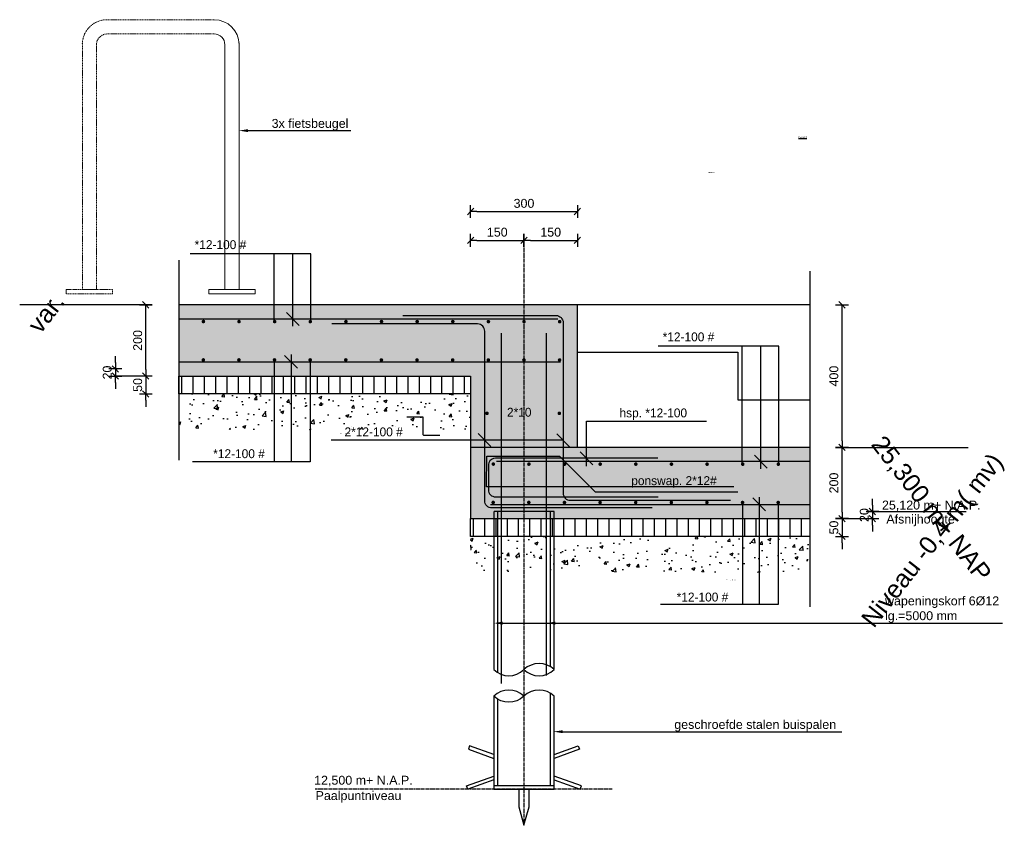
# Model space of a CAD drawing. Header units: millimetres. Extents: x -15755 to 202330, y -109616 to 54271.
# Tile 14 of 25: x 90451 to 93215, y -40840 to -38579. Entities that reach past the tile are written whole.
import ezdxf
from ezdxf import colors
from ezdxf.entities.mleader import LeaderData, LeaderLine
from ezdxf.math import Vec2, Vec3

# ---------------------------------------------------------------- set-up
doc = ezdxf.new("R2010")
doc.units = ezdxf.units.MM
doc.header["$LTSCALE"] = 0.5
for name, pattern in [('CENTER2', [28.575, 19.05, -3.175, 3.175, -3.175]), ('HIDDEN', [9.525, 6.35, -3.175]), ('HIDDEN2', [4.7625, 3.175, -1.5875])]:
    doc.linetypes.add(name, pattern=pattern)
for name, color, linetype in [('AFBREEKLIJN', 1, 'Afbreeklijn'), ('alg-arcering-beton-grijs', 254, 'Continuous'), ('alg-arcering-beton-rood', 13, 'Continuous'), ('alg-maatlijn', 1, 'Continuous'), ('alg-stramien', 1, 'CENTER2'), ('alg-tekst', 7, 'Continuous'), ('beton-doorsnede-ref', 4, 'Continuous'), ('beton-hidden', 7, 'HIDDEN2'), ('stoeprand', 3, 'Continuous'), ('wap-balk-pijl', 1, 'Continuous'), ('wap-balk-staaf', 6, 'Continuous')]:
    doc.layers.add(name, color=color, linetype=linetype)
doc.layers.add('O-doorsnede', color=7, linetype='Continuous', lineweight=20)
doc.layers.add('Xref_Bestaande ondergrond$0$verh keisymbool', color=2, linetype='Continuous', lineweight=0)
doc.styles.add('arial', font='arial.ttf')
doc.styles.add('Revittext_I', font='txt', dxfattribs={"height": 2.5})
doc.linetypes.add('Afbreeklijn', pattern='A,6,-2.4,[130,ltypeshp.shx,S=0.7,R=-25,X=-2.1,Y=0.635],0.001,[130,ltypeshp.shx,S=1.4,R=25,X=-1.2,Y=0],0.001,[130,ltypeshp.shx,S=0.7,R=-25,X=-0.3,Y=-0.635],0.001', length=8.403)
doc.dimstyles.new('DIM_A_1', dxfattribs={"dimtxt": 2.5, "dimasz": 1.8, "dimexe": 2.5, "dimexo": 1.5, "dimgap": 1, "dimtad": 1, "dimdec": 0, "dimrnd": 0.5, "dimdsep": 46, "dimtxsty": 'arial', "dimblk1": 'MXT0MS3', "dimblk2": 'MXT0MS3', "dimsah": 1, "dimcen": 0.1, "dimse1": 1, "dimse2": 1, "dimclrd": 256, "dimclre": 256, "dimclrt": 7, "dimadec": 0, "dimazin": 0, "dimtfac": 1, "dimtdec": 0, "dimtix": 1, "dimtmove": 2, "dimatfit": 3, "dimldrblk": 'MXT0MS3', "dimfxl": 1, "dimtolj": 1, "dimtzin": 0, "dimarcsym": 0})

# ---------------------------------------------------------------- blocks, each defined once
blk = doc.blocks.new('MXT0MS3')
for p, q in [((-1, 0), (0, 0)), ((0, 0), (-0.5, -0.5)), ((0, 1), (0, -1)), ((0, 0), (0.5, 0.5))]:
    blk.add_line(p, q)
blk = doc.blocks.new('*D223')
at = {"layer": 'alg-maatlijn', "lineweight": -2, "transparency": 16777216}
blk.add_line((90805, -39561.1), (90805, -39397.1), dxfattribs=at)
at = {"layer": 'Defpoints', "color": 0, "transparency": 16777216}
for p in [(90805, -39379.1), (90895.2, -39379.1), (90895.2, -39579.1)]:
    blk.add_point(p, dxfattribs=at)
at = {"layer": 'alg-maatlijn', "lineweight": -2, "transparency": 16777216, "xscale": 18, "yscale": 18, "zscale": 18}
for p, rotation in [((90805, -39379.1), 90), ((90805, -39579.1), 270)]:
    blk.add_blockref('MXT0MS3', p, dxfattribs=dict(at, rotation=rotation))
at = {"layer": 'alg-maatlijn', "color": 7, "transparency": 16777216, "insert": (90782.3, -39479.1), "char_height": 25, "attachment_point": 5, "rotation": 90, "style": 'arial'}
blk.add_mtext('\\A1;200', dxfattribs=at)
blk = doc.blocks.new('*D224')
at = {"layer": 'alg-maatlijn', "lineweight": -2, "transparency": 16777216}
for p, q in [((90805, -39561.1), (90805, -39543.1)), ((90805, -39579.1), (90805, -39629.1)), ((90805, -39647.1), (90805, -39665.1))]:
    blk.add_line(p, q, dxfattribs=at)
at = {"layer": 'Defpoints', "color": 0, "transparency": 16777216}
for p in [(91077.5, -39579.1), (90805, -39629.1), (91077.5, -39629.1)]:
    blk.add_point(p, dxfattribs=at)
at = {"layer": 'alg-maatlijn', "lineweight": -2, "transparency": 16777216, "xscale": 18, "yscale": 18, "zscale": 18}
for p, rotation in [((90805, -39579.1), 270), ((90805, -39629.1), 90)]:
    blk.add_blockref('MXT0MS3', p, dxfattribs=dict(at, rotation=rotation))
at = {"layer": 'alg-maatlijn', "color": 7, "transparency": 16777216, "insert": (90782.3, -39604.1), "char_height": 25, "attachment_point": 5, "rotation": 90, "style": 'arial'}
blk.add_mtext('\\A1;50', dxfattribs=at)
blk = doc.blocks.new('*D225')
at = {"layer": 'alg-maatlijn', "lineweight": -2, "transparency": 16777216}
for p, q in [((90719.6, -39541.1), (90719.6, -39523.1)), ((90719.6, -39559.1), (90719.6, -39579.1)), ((90719.6, -39597.1), (90719.6, -39615.1))]:
    blk.add_line(p, q, dxfattribs=at)
at = {"layer": 'Defpoints', "color": 0, "transparency": 16777216}
for p in [(91129.7, -39559.1), (90719.6, -39579.1), (91129.7, -39579.1)]:
    blk.add_point(p, dxfattribs=at)
at = {"layer": 'alg-maatlijn', "lineweight": -2, "transparency": 16777216, "xscale": 18, "yscale": 18, "zscale": 18}
for p, rotation in [((90719.6, -39559.1), 270), ((90719.6, -39579.1), 90)]:
    blk.add_blockref('MXT0MS3', p, dxfattribs=dict(at, rotation=rotation))
at = {"layer": 'alg-maatlijn', "color": 7, "transparency": 16777216, "insert": (90696.9, -39569.1), "char_height": 25, "attachment_point": 5, "rotation": 90, "style": 'arial'}
blk.add_mtext('\\A1;20', dxfattribs=at)
blk = doc.blocks.new('*D226')
at = {"layer": 'alg-maatlijn', "lineweight": -2, "transparency": 16777216}
blk.add_line((92759.1, -39961.1), (92759.1, -39797.1), dxfattribs=at)
at = {"layer": 'Defpoints', "color": 0, "transparency": 16777216}
for p in [(92668.9, -39779.1), (92759.1, -39779.1), (92668.9, -39979.1)]:
    blk.add_point(p, dxfattribs=at)
at = {"layer": 'alg-maatlijn', "lineweight": -2, "transparency": 16777216, "xscale": 18, "yscale": 18, "zscale": 18}
for p, rotation in [((92759.1, -39779.1), 90), ((92759.1, -39979.1), 270)]:
    blk.add_blockref('MXT0MS3', p, dxfattribs=dict(at, rotation=rotation))
at = {"layer": 'alg-maatlijn', "color": 7, "transparency": 16777216, "insert": (92736.3, -39879.1), "char_height": 25, "attachment_point": 5, "rotation": 90, "style": 'arial'}
blk.add_mtext('\\A1;200', dxfattribs=at)
blk = doc.blocks.new('*D227')
at = {"layer": 'alg-maatlijn', "lineweight": -2, "transparency": 16777216}
for p, q in [((92759.1, -39961.1), (92759.1, -39943.1)), ((92759.1, -39979.1), (92759.1, -40029.1)), ((92759.1, -40047.1), (92759.1, -40065.1))]:
    blk.add_line(p, q, dxfattribs=at)
at = {"layer": 'Defpoints', "color": 0, "transparency": 16777216}
for p in [(92486.6, -39979.1), (92486.6, -40029.1), (92759.1, -40029.1)]:
    blk.add_point(p, dxfattribs=at)
at = {"layer": 'alg-maatlijn', "lineweight": -2, "transparency": 16777216, "xscale": 18, "yscale": 18, "zscale": 18}
for p, rotation in [((92759.1, -39979.1), 270), ((92759.1, -40029.1), 90)]:
    blk.add_blockref('MXT0MS3', p, dxfattribs=dict(at, rotation=rotation))
at = {"layer": 'alg-maatlijn', "color": 7, "transparency": 16777216, "insert": (92736.3, -40004.1), "char_height": 25, "attachment_point": 5, "rotation": 90, "style": 'arial'}
blk.add_mtext('\\A1;50', dxfattribs=at)
blk = doc.blocks.new('*D228')
at = {"layer": 'alg-maatlijn', "lineweight": -2, "transparency": 16777216}
for p, q in [((92844.5, -39941.1), (92844.5, -39923.1)), ((92844.5, -39959.1), (92844.5, -39979.1)), ((92844.5, -39997.1), (92844.5, -40015.1))]:
    blk.add_line(p, q, dxfattribs=at)
at = {"layer": 'Defpoints', "color": 0, "transparency": 16777216}
for p in [(92434.5, -39959.1), (92434.5, -39979.1), (92844.5, -39979.1)]:
    blk.add_point(p, dxfattribs=at)
at = {"layer": 'alg-maatlijn', "lineweight": -2, "transparency": 16777216, "xscale": 18, "yscale": 18, "zscale": 18}
for p, rotation in [((92844.5, -39959.1), 270), ((92844.5, -39979.1), 90)]:
    blk.add_blockref('MXT0MS3', p, dxfattribs=dict(at, rotation=rotation))
at = {"layer": 'alg-maatlijn', "color": 7, "transparency": 16777216, "insert": (92821.7, -39969.1), "char_height": 25, "attachment_point": 5, "rotation": 90, "style": 'arial'}
blk.add_mtext('\\A1;20', dxfattribs=at)
blk = doc.blocks.new('*D229')
at = {"layer": 'alg-maatlijn', "lineweight": -2, "transparency": 16777216}
blk.add_line((92759.1, -39761.1), (92759.1, -39397.1), dxfattribs=at)
at = {"layer": 'Defpoints', "color": 0, "transparency": 16777216}
for p in [(92016.5, -39379.1), (92759.1, -39379.1), (92016.5, -39779.1)]:
    blk.add_point(p, dxfattribs=at)
at = {"layer": 'alg-maatlijn', "lineweight": -2, "transparency": 16777216, "xscale": 18, "yscale": 18, "zscale": 18}
for p, rotation in [((92759.1, -39379.1), 90), ((92759.1, -39779.1), 270)]:
    blk.add_blockref('MXT0MS3', p, dxfattribs=dict(at, rotation=rotation))
at = {"layer": 'alg-maatlijn', "color": 7, "transparency": 16777216, "insert": (92736.3, -39579.1), "char_height": 25, "attachment_point": 5, "rotation": 90, "style": 'arial'}
blk.add_mtext('\\A1;400', dxfattribs=at)
blk = doc.blocks.new('*U230')
at = {"layer": 'wap-balk-staaf', "const_width": 5}
blk.add_lwpolyline([(-2.5, 0, 1), (2.5, 0, 1)], format="xyb", close=True, dxfattribs=at)
blk = doc.blocks.new('*U231')
at = {"layer": 'wap-balk-staaf', "color": 0, "linetype": 'ByBlock', "lineweight": -2, "transparency": 16777216}
for p in [(0, 0), (100, 0), (200, 0), (300, 0), (400, 0), (500, 0), (600, 0), (700, 0), (800, 0)]:
    blk.add_blockref('*U230', p, dxfattribs=at)
blk = doc.blocks.new('*U232')
at = {"layer": 'wap-balk-staaf', "const_width": 5}
blk.add_lwpolyline([(-2.5, 0, 1), (2.5, 0, 1)], format="xyb", close=True, dxfattribs=at)
blk = doc.blocks.new('*U233')
at = {"layer": 'wap-balk-staaf', "color": 0, "linetype": 'ByBlock', "lineweight": -2, "transparency": 16777216}
for p in [(0, 0), (100, 0), (200, 0), (300, 0), (400, 0), (500, 0), (600, 0), (700, 0), (800, 0)]:
    blk.add_blockref('*U232', p, dxfattribs=at)
blk = doc.blocks.new('*D234')
at = {"layer": 'alg-maatlijn', "lineweight": -2, "transparency": 16777216}
blk.add_line((91734.5, -39117.4), (91998.5, -39117.4), dxfattribs=at)
at = {"layer": 'Defpoints', "color": 0, "transparency": 16777216}
for p in [(92016.5, -39117.4), (91716.5, -39535.1), (92016.5, -39535.1)]:
    blk.add_point(p, dxfattribs=at)
at = {"layer": 'alg-maatlijn', "lineweight": -2, "transparency": 16777216, "xscale": 18, "yscale": 18, "zscale": 18, "rotation": 180}
blk.add_blockref('MXT0MS3', (91716.5, -39117.4), dxfattribs=at)
at = {"layer": 'alg-maatlijn', "lineweight": -2, "transparency": 16777216, "xscale": 18, "yscale": 18, "zscale": 18}
blk.add_blockref('MXT0MS3', (92016.5, -39117.4), dxfattribs=at)
at = {"layer": 'alg-maatlijn', "color": 7, "transparency": 16777216, "insert": (91866.5, -39094.6), "char_height": 25, "attachment_point": 5, "style": 'arial'}
blk.add_mtext('\\A1;300', dxfattribs=at)
blk = doc.blocks.new('*U498')
at = {"layer": 'wap-balk-staaf', "const_width": 5}
blk.add_lwpolyline([(-2.5, 0, 1), (2.5, 0, 1)], format="xyb", close=True, dxfattribs=at)
blk = doc.blocks.new('*U499')
at = {"layer": 'wap-balk-staaf', "color": 0, "linetype": 'ByBlock', "lineweight": -2, "transparency": 16777216}
for p in [(0, 0), (100, 0), (200, 0), (300, 0), (400, 0), (500, 0), (600, 0), (700, 0), (800, 0), (900, 0), (1000, 0)]:
    blk.add_blockref('*U498', p, dxfattribs=at)
blk = doc.blocks.new('*U500')
at = {"layer": 'wap-balk-staaf', "const_width": 5}
blk.add_lwpolyline([(-2.5, 0, 1), (2.5, 0, 1)], format="xyb", close=True, dxfattribs=at)
blk = doc.blocks.new('*U501')
at = {"layer": 'wap-balk-staaf', "color": 0, "linetype": 'ByBlock', "lineweight": -2, "transparency": 16777216}
for p in [(0, 0), (100, 0), (200, 0), (300, 0), (400, 0), (500, 0), (600, 0), (700, 0), (800, 0), (900, 0), (1000, 0)]:
    blk.add_blockref('*U500', p, dxfattribs=at)
blk = doc.blocks.new('*D509')
at = {"layer": 'alg-maatlijn', "lineweight": -2, "transparency": 16777216}
blk.add_line((91734.5, -39198.2), (91848.5, -39198.2), dxfattribs=at)
at = {"layer": 'Defpoints', "color": 0, "transparency": 16777216}
for p in [(91866.5, -39198.2), (91716.5, -39779.1), (91866.5, -39779.1)]:
    blk.add_point(p, dxfattribs=at)
at = {"layer": 'alg-maatlijn', "lineweight": -2, "transparency": 16777216, "xscale": 18, "yscale": 18, "zscale": 18, "rotation": 180}
blk.add_blockref('MXT0MS3', (91716.5, -39198.2), dxfattribs=at)
at = {"layer": 'alg-maatlijn', "lineweight": -2, "transparency": 16777216, "xscale": 18, "yscale": 18, "zscale": 18}
blk.add_blockref('MXT0MS3', (91866.5, -39198.2), dxfattribs=at)
at = {"layer": 'alg-maatlijn', "color": 7, "transparency": 16777216, "insert": (91791.5, -39175.4), "char_height": 25, "attachment_point": 5, "style": 'arial'}
blk.add_mtext('\\A1;150', dxfattribs=at)
blk = doc.blocks.new('*D510')
at = {"layer": 'alg-maatlijn', "lineweight": -2, "transparency": 16777216}
blk.add_line((91884.5, -39198.2), (91998.5, -39198.2), dxfattribs=at)
at = {"layer": 'Defpoints', "color": 0, "transparency": 16777216}
for p in [(92016.5, -39198.2), (92016.5, -39579.1), (91866.5, -39779.1)]:
    blk.add_point(p, dxfattribs=at)
at = {"layer": 'alg-maatlijn', "lineweight": -2, "transparency": 16777216, "xscale": 18, "yscale": 18, "zscale": 18, "rotation": 180}
blk.add_blockref('MXT0MS3', (91866.5, -39198.2), dxfattribs=at)
at = {"layer": 'alg-maatlijn', "lineweight": -2, "transparency": 16777216, "xscale": 18, "yscale": 18, "zscale": 18}
blk.add_blockref('MXT0MS3', (92016.5, -39198.2), dxfattribs=at)
at = {"layer": 'alg-maatlijn', "color": 7, "transparency": 16777216, "insert": (91941.5, -39175.4), "char_height": 25, "attachment_point": 5, "style": 'arial'}
blk.add_mtext('\\A1;150', dxfattribs=at)

msp = doc.modelspace()

# ---------------------------------------------------------------- hatches: boundary and pattern name
at = {"layer": 'alg-arcering-beton-grijs'}
h = msp.add_hatch(color=256, dxfattribs=at)
h.dxf.hatch_style = 1
h.paths.add_polyline_path([(91716.5, -39579.13), (92016.5, -39579.13), (92016.5, -39512.46), (92016.5, -39379.13), (90898.1, -39379.13), (90898.1, -39579.13)])
h = msp.add_hatch(color=256, dxfattribs=at)
h.dxf.hatch_style = 1
h.paths.add_polyline_path([(92016.5, -39579.13), (91716.5, -39579.13), (91716.5, -39779.13), (92016.5, -39779.13)])
at = {"layer": 'alg-arcering-beton-rood', "true_color": 0x8c4546}
h = msp.add_hatch(color=15, dxfattribs=at)
h.dxf.hatch_style = 1
h.paths.add_polyline_path([(92668.92, -39779.13), (91716.45, -39779.13), (91716.45, -39979.13), (92668.92, -39979.13)])
at = {"layer": 'alg-maatlijn'}
h = msp.add_hatch(dxfattribs=at)
h.set_pattern_fill('ANSI31', color=256, scale=10, angle=45)
h.set_pattern_definition([(90, (95128.865, -51306.275), (-31.75, 0), [])])
h.paths.add_polyline_path([(90898.05, -39579.13), (91716.45, -39579.13), (91716.45, -39629.13), (90898.05, -39629.13)])
h = msp.add_hatch(dxfattribs=at)
h.set_pattern_fill('ANSI31', color=256, scale=10, angle=45)
h.set_pattern_definition([(90, (95947.27, -51706.275), (-31.75, 0), [])])
h.paths.add_polyline_path([(91716.45, -39979.13), (92668.92, -39979.13), (92668.92, -40029.13), (91716.45, -40029.13)])
at = {"layer": 'stoeprand'}
h = msp.add_hatch(dxfattribs=at)
h.set_pattern_fill('AR-CONC', color=256, scale=0.5)
h.paths.add_polyline_path([(91716.45, -39629.13), (90898.05, -39629.13), (90898.05, -39729.13), (91716.45, -39729.13)])
h = msp.add_hatch(dxfattribs=at)
h.set_pattern_fill('AR-CONC', color=256, scale=0.5)
h.paths.add_polyline_path([(91716.44, -40029.14), (92668.93, -40029.13), (92668.95, -40129.12), (91716.45, -40129.13)])

# ---------------------------------------------------------------- linework, layer by layer
at = {"layer": 'AFBREEKLIJN'}
msp.add_line((92016.45, -39779.13), (91716.45, -39779.13), dxfattribs=at)
at = {"layer": 'AFBREEKLIJN', "flags": 128}
for points in [[(90898.05, -39253.82), (90898.05, -39814.66)], [(92669.01, -39284.76), (92668.93, -40226.7)]]:
    msp.add_lwpolyline(points, dxfattribs=at)
at = {"layer": 'alg-maatlijn'}
for p, q in [((90823.02, -39379.13), (90451.08, -39379.13)), ((92669.01, -39379.13), (92016.45, -39379.13)), ((92016.45, -39512.46), (92466.45, -39512.46)), ((92466.45, -39512.46), (92466.45, -39645.76)), ((90823.02, -39579.13), (90719.61, -39579.13)), ((92466.45, -39645.76), (92668.98, -39645.76)), ((92465.95, -39779.13), (92465.95, -39779.13)), ((92741.11, -39779.13), (93113.05, -39779.13)), ((92826.51, -39959.13), (93107.33, -39959.13)), ((92741.11, -39979.13), (92844.51, -39979.13)), ((91851.8, -40788.24), (91866.48, -40839.6)), ((91866.48, -40839.6), (91881.16, -40788.24))]:
    msp.add_line(p, q, dxfattribs=at)
for points in [[(90898.05, -39579.13), (91716.45, -39579.13), (91716.45, -39629.13), (90898.05, -39629.13)], [(91716.45, -39979.13), (92668.92, -39979.13), (92668.92, -40029.13), (91716.45, -40029.13)]]:
    msp.add_lwpolyline(points, close=True, dxfattribs=at)
msp.add_lwpolyline([(91881.16, -40788.24), (91881.16, -40738.63), (91851.8, -40738.63), (91851.8, -40788.24)], dxfattribs=at)
at = {"layer": 'alg-maatlijn', "color": 1}
msp.add_solid([(91954.44, -40276.52), (91929.44, -40272.35), (91954.44, -40268.19)], dxfattribs=at)
at = {"layer": 'alg-stramien'}
for p, q in [((91866.5, -39192.73), (91866.48, -40839.6)), ((92114.06, -40738.63), (91280.55, -40738.63))]:
    msp.add_line(p, q, dxfattribs=at)
at = {"layer": 'alg-tekst'}
for p, q in [((91781.98, -39959.13), (91781.98, -40402.73)), ((91950.98, -40402.73), (91950.98, -39959.13))]:
    msp.add_line(p, q, dxfattribs=at)
at = {"layer": 'alg-tekst', "flags": 128}
msp.add_lwpolyline([(91950.98, -40728.63), (91950.98, -40477.13, 0.4066714), (91866.48, -40477.13, -0.4066714), (91781.98, -40477.13), (91781.98, -40728.63)], format="xyb", dxfattribs=at)
at = {"layer": 'alg-tekst'}
for points in [[(91781.98, -40641.14), (91713.98, -40616.76), (91710.56, -40626.15), (91781.98, -40651.77)], [(91950.98, -40641.14), (92018.98, -40616.76), (92022.4, -40626.15), (91950.98, -40651.77)], [(91781.98, -40712.37), (91708.77, -40738.63), (91705.35, -40729.23), (91781.98, -40701.75)], [(91950.98, -40712.37), (92024.19, -40738.63), (92027.61, -40729.23), (91950.98, -40701.75)]]:
    msp.add_lwpolyline(points, dxfattribs=at)
msp.add_lwpolyline([(91781.98, -40738.63), (91950.98, -40738.63), (91950.98, -40728.63), (91781.98, -40728.63)], close=True, dxfattribs=at)
for centre, start, end in [((91824.23, -40359.37), 225.73966, 314.26034), ((91824.23, -40359.37), 225.73966, 314.26034), ((91908.73, -40446.08), 45.73966, 134.26034), ((91908.73, -40359.37), 225.73966, 314.26034), ((91824.23, -40520.49), 45.73966, 134.26034)]:
    msp.add_arc(centre, 60.54, start, end, dxfattribs=at)
at = {"layer": 'beton-doorsnede-ref'}
for p, q in [((92016.45, -39379.13), (90898.05, -39379.13)), ((92016.45, -39779.13), (92016.45, -39379.13)), ((91803.54, -40441.88), (91803.54, -39459.1)), ((91929.43, -40419.49), (91929.43, -39459.1)), ((92668.92, -39779.13), (92016.45, -39779.13))]:
    msp.add_line(p, q, dxfattribs=at)
at = {"layer": 'beton-doorsnede-ref', "flags": 128}
msp.add_lwpolyline([(90898.05, -39579.13), (91716.45, -39579.13), (91716.45, -39979.13), (92668.92, -39979.13)], dxfattribs=at)
at = {"layer": 'beton-hidden'}
for p, q in [((91950.98, -39959.13), (91781.98, -39959.13)), ((91791.98, -39959.13), (91791.98, -40410.6)), ((91940.98, -40394.85), (91940.98, -39959.13)), ((91791.98, -40485.01), (91791.98, -40728.63)), ((91940.98, -40728.63), (91940.98, -40469.25)), ((91950.98, -40728.63), (91781.98, -40728.63))]:
    msp.add_line(p, q, dxfattribs=at)
at = {"layer": 'O-doorsnede', "color": 252, "linetype": 'Continuous'}
for p, q in [((91026.91, -38649.17), (91026.91, -39335.98)), ((91066.71, -39335.98), (91066.71, -38643.8)), ((91026.91, -39335.98), (91066.71, -39335.98)), ((91051.86, -39335.98), (91041.86, -39335.98)), ((91111.86, -39348.13), (91111.86, -39348.13))]:
    msp.add_line(p, q, dxfattribs=at)
msp.add_lwpolyline([(91051.86, -39348.13), (90981.86, -39348.13), (90981.81, -39335.98), (91111.81, -39335.98), (91111.86, -39348.13), (91051.86, -39348.13)], dxfattribs=at)
for radius in [70, 30]:
    msp.add_arc((90996.91, -38649.17), radius, 0, 89.98589, dxfattribs=at)
at = {"layer": 'wap-balk-pijl'}
for p, q in [((91268.07, -39236.23), (90929.15, -39236.23)), ((91165.52, -39424.52), (91165.52, -39236.23)), ((91217.89, -39439.07), (91217.89, -39236.23)), ((91268.07, -39424.52), (91268.07, -39236.23)), ((91235.68, -39437.34), (91200.1, -39400.93)), ((91212.62, -39518.58), (91212.62, -39819.59)), ((92581.75, -39495.03), (92242.83, -39495.03)), ((92479.2, -39824.63), (92479.2, -39495.03)), ((92531.57, -39839.18), (92531.57, -39495.03)), ((92581.75, -39824.63), (92581.75, -39495.03)), ((91165.78, -39539.07), (91165.78, -39819.59)), ((91230.37, -39557.35), (91194.78, -39520.93)), ((91266.43, -39539.07), (91266.43, -39819.59)), ((92041.99, -39831.96), (92041.99, -39705.24)), ((92041.99, -39705.24), (92378.7, -39705.24)), ((91976.11, -39758.96), (91325.25, -39758.96)), ((91773.9, -39776.81), (91738.32, -39740.4)), ((91993.9, -39777.17), (91958.32, -39740.75)), ((92059.73, -39828.01), (92024.15, -39791.6)), ((91266.43, -39819.59), (90935.67, -39819.59)), ((92549.31, -39837.29), (92513.73, -39800.88)), ((92544.05, -39957.3), (92508.47, -39920.88)), ((92526.31, -39918.69), (92526.31, -40219.7)), ((92479.47, -39939.17), (92479.47, -40219.7)), ((92580.12, -39939.17), (92580.12, -40219.7)), ((92580.12, -40219.7), (92249.36, -40219.7))]:
    msp.add_line(p, q, dxfattribs=at)
msp.add_lwpolyline([(91537.94, -39693.02), (91580.94, -39693.02, -0.4142136), (91582.94, -39695.02), (91582.94, -39742.86, 0.4142136), (91584.94, -39744.86), (91629.94, -39744.86)], format="xyb", dxfattribs=at)
at = {"layer": 'wap-balk-staaf'}
for p, q in [((91961.73, -39419.13), (90898.05, -39419.13)), ((90898.05, -39539.14), (91968.82, -39539.14)), ((92668.92, -39819.13), (91788.92, -39819.13)), ((91772.43, -39939.14), (92668.92, -39939.14))]:
    msp.add_line(p, q, dxfattribs=at)
for points in [[(92226.45, -39949.13), (91776.45, -39949.13, -0.4142136), (91756.45, -39929.13), (91756.45, -39452.81, 0.4142136), (91736.45, -39432.81), (91327.61, -39432.81)], [(91526.45, -39409.13), (91956.45, -39409.13, -0.4142136), (91976.45, -39429.13), (91976.45, -39907.53, 0.4142136), (91996.45, -39927.53), (92446.45, -39927.53)], [(92241.92, -39809.85), (91786.52, -39809.85, 0.3081791), (91767.91, -39822.53, 0.0940312), (91766.52, -39829.85), (91766.52, -39898.02, 0.4142136), (91786.52, -39918.02), (92243.42, -39918.02)]]:
    msp.add_lwpolyline(points, format="xyb", dxfattribs=at)
at = {"layer": 'wap-balk-staaf', "const_width": 5}
for points in [[(91760.34, -39683.59, 1), (91765.34, -39683.6, 1)], [(91963.13, -39683.59, 1), (91968.13, -39683.6, 1)]]:
    msp.add_lwpolyline(points, format="xyb", close=True, dxfattribs=at)
at = {"layer": 'wap-balk-staaf'}
msp.add_lwpolyline([(92455.66, -39889.78), (91761.7, -39889.78), (91762.29, -39804.25), (91966.45, -39804.25), (92066.45, -39904.25), (92466.45, -39904.25)], dxfattribs=at)
at = {"layer": 'Xref_Bestaande ondergrond$0$verh keisymbool', "color": 252, "linetype": 'HIDDEN'}
for p, q in [((90996.93, -38579.17), (90696.72, -38579.1)), ((90996.92, -38619.17), (90696.71, -38619.1)), ((90626.91, -38643.73), (90626.91, -39335.88)), ((90666.71, -39335.88), (90666.71, -38649.1)), ((90612.33, -39335.87), (90602.33, -39335.87)), ((90626.91, -39335.88), (90666.71, -39335.88))]:
    msp.add_line(p, q, dxfattribs=at)
msp.add_lwpolyline([(90651.86, -39348.02), (90581.86, -39348.02), (90581.81, -39335.88), (90711.81, -39335.88), (90711.86, -39348.02), (90651.86, -39348.02)], dxfattribs=at)
for radius in [70, 30]:
    msp.add_arc((90696.71, -38649.1), radius, 89.98589, 180, dxfattribs=at)

# ---------------------------------------------------------------- block references
at = {"layer": 'wap-balk-staaf', "rotation": 359.9876586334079}
for name, p in [('*U501', (90966.7, -39426.09)), ('*U499', (90966.37, -39533.72)), ('*U233', (91780.38, -39826.09)), ('*U231', (91780.05, -39933.72))]:
    msp.add_blockref(name, p, dxfattribs=at)

# ---------------------------------------------------------------- texts
at = {"layer": 'alg-tekst', "style": 'arial'}
for s, p in [('25,120 m+ N.A.P.', (92871.35, -39953.5)), ('Afsnijhoogte', (92883.55, -39992.86)), ('12,500 m+ N.A.P.', (91277.58, -40725.64)), ('Paalpuntniveau', (91281.68, -40768.73))]:
    msp.add_text(s, height=25, dxfattribs=at).set_placement(p)
for s, insert, char_height, width, attachment_point in [('{\\LDetail 3}', (92637.17, -38906.6), 5, 106.0725, 1), ('schaal: 1:10', (92402, -39006.38), 2.5, 37.4548, 3), ('100 mm zandlaag', (91350.34, -39738.73), 2.5, 37.4548, 1), ('100 mm zandlaag', (92431.85, -40149.8), 2.5, 37.4548, 1)]:
    msp.add_mtext(s, dxfattribs=dict(at, insert=insert, char_height=char_height, width=width, attachment_point=attachment_point))
at = {"layer": 'alg-tekst', "char_height": 50, "style": 'arial'}
for s, insert, width, attachment_point, rotation in [('var.', (90541.19, -39340.7), 994.7299, 3, 52), ('25,300 m+ NAP', (92877.96, -39740.7), 994.7299, 1, 308), ('Niveau -0,4 m( mv)', (93174.74, -39790.02), 1171.3676, 3, 52)]:
    msp.add_mtext(s, dxfattribs=dict(at, insert=insert, width=width, attachment_point=attachment_point, rotation=rotation))
at = {"layer": 'wap-balk-pijl', "char_height": 25, "line_spacing_factor": 0.931288, "style": 'Revittext_I'}
for s, insert, width, attachment_point in [('*12-100 #', (90942.02, -39197.78), 198.9802, 1), ('*12-100 #', (92255.7, -39456.58), 198.9802, 1), ('2*10', (91818.77, -39668.15), 264.4073, 1), ('hsp. *12-100', (92134.63, -39669.92), 264.4073, 1), ('2*12-100 #', (91526.27, -39723.21), 198.9802, 3), ('*12-100 #', (91139.16, -39784.4), 198.9802, 3), ('ponswap. 2*12# ', (92407.38, -39860.03), 291.479, 3), ('*12-100 #', (92439.99, -40186.65), 198.9802, 3)]:
    msp.add_mtext(s, dxfattribs=dict(at, insert=insert, width=width, attachment_point=attachment_point))

# ---------------------------------------------------------------- dimensions: what is measured, and where the dimension line sits
at = {"layer": 'alg-maatlijn'}
for base, p1, p2, picture, middle in [((92016.5, -39117.39), (91716.5, -39535.11), (92016.5, -39535.11), '*D234', (91866.5, -39094.61)), ((91866.49, -39198.15), (91716.45, -39779.13), (91866.49, -39779.13), '*D509', (91791.47, -39175.39)), ((92016.45, -39198.15), (91866.49, -39779.13), (92016.45, -39579.13), '*D510', (91941.47, -39175.39))]:
    dim = msp.add_linear_dim(base=base, p1=p1, p2=p2, dimstyle='DIM_A_1', dxfattribs=at)
    dim.commit()
    dim.dimension.update_dxf_attribs({"geometry": picture, "text_midpoint": middle})
for base, p1, p2, picture, middle in [((90805.02, -39379.13), (90895.21, -39579.13), (90895.21, -39379.13), '*D223', (90782.26, -39479.13)), ((90719.61, -39579.13), (91129.67, -39559.13), (91129.67, -39579.13), '*D225', (90696.85, -39569.13)), ((90805.02, -39629.13), (91077.48, -39579.13), (91077.48, -39629.13), '*D224', (90782.26, -39604.13)), ((92759.11, -39779.13), (92668.92, -39979.13), (92668.92, -39779.13), '*D226', (92736.34, -39879.13)), ((92844.51, -39979.13), (92434.46, -39959.13), (92434.46, -39979.13), '*D228', (92821.75, -39969.13)), ((92759.11, -40029.13), (92486.65, -39979.13), (92486.65, -40029.13), '*D227', (92736.34, -40004.13))]:
    dim = msp.add_linear_dim(base=base, p1=p1, p2=p2, angle=90, dimstyle='DIM_A_1', dxfattribs=at)
    dim.commit()
    dim.dimension.update_dxf_attribs({"geometry": picture, "text_midpoint": middle})
dim = msp.add_aligned_dim(p1=(92016.45, -39779.13), p2=(92016.45, -39379.13), distance=-742.65, dimstyle='DIM_A_1', dxfattribs=at)
dim.commit()
dim.dimension.update_dxf_attribs({"geometry": '*D229', "text_midpoint": (92736.34, -39579.13)})

# ---------------------------------------------------------------- leaders
ml = msp.add_multileader_mtext('Standard')
ml.set_content('3x fietsbeugel', color=7, style='arial')
ml.set_leader_properties(color=1)
ml.build(insert=Vec2(0, 0))
ml.multileader.update_dxf_attribs({"text_left_attachment_type": 5, "text_right_attachment_type": 6, "dogleg_length": 0.36, "arrow_head_size": 25, "scale": 10})
ctx = ml.context
ctx.base_point, ctx.scale, ctx.char_height, ctx.arrow_head_size, ctx.landing_gap_size, ctx.plane_origin = Vec3(91148.23, -38890.36), 10, 25, 25, 10, Vec3(91066.71, -38890.36)
ctx.left_attachment, ctx.right_attachment = 5, 6
notes = []
notes.append((ctx, [(0, (1, 1, 0), (91144.63, -38890.36), (1, 0), 3.6, [(0, [(91066.71, -38890.36)], 0, [])])]))
ctx.mtext.insert, ctx.mtext.flow_direction = Vec3(91158.23, -38857.58), 5
ml = msp.add_multileader_mtext('Standard', dxfattribs=at)
ml.set_content('wapeningskorf 6Ø12\\Plg.=5000 mm', color=7, style='arial')
ml.set_leader_properties(color=1)
ml.build(insert=Vec2(0, 0))
ml.multileader.update_dxf_attribs({"text_left_attachment_type": 5, "text_right_attachment_type": 6, "dogleg_length": 0.36, "arrow_head_size": 25, "scale": 10})
ctx = ml.context
ctx.base_point, ctx.scale, ctx.char_height, ctx.arrow_head_size, ctx.landing_gap_size, ctx.plane_origin = Vec3(92869.86, -40272.35), 10, 25, 25, 10, Vec3(92251.97, -40272.35)
ctx.left_attachment, ctx.right_attachment = 5, 6
notes.append((ctx, [(0, (1, 1, 0), (92866.26, -40272.35), (1, 0), 3.6, [(0, [(91781.98, -40272.35)], 0, [])])]))
ctx.mtext.insert, ctx.mtext.flow_direction = Vec3(92879.86, -40197.31), 5
ml = msp.add_multileader_mtext('Standard', dxfattribs=at)
ml.set_content('geschroefde stalen buispalen', color=7, style='arial')
ml.set_leader_properties(color=1)
ml.build(insert=Vec2(0, 0))
ml.multileader.update_dxf_attribs({"text_left_attachment_type": 5, "text_right_attachment_type": 6, "dogleg_length": 0.36, "arrow_head_size": 25, "scale": 10})
ctx = ml.context
ctx.base_point, ctx.scale, ctx.char_height, ctx.arrow_head_size, ctx.landing_gap_size, ctx.plane_origin = Vec3(92278.34, -40576.89), 10, 25, 25, 10, Vec3(91802.5, -40576.89)
ctx.left_attachment, ctx.right_attachment = 5, 6
notes.append((ctx, [(0, (1, 1, 0), (92274.74, -40576.89), (1, 0), 3.6, [(0, [(91949.94, -40576.89)], 0, [])])]))
ctx.mtext.insert, ctx.mtext.flow_direction = Vec3(92288.34, -40544.11), 5
for ctx, leaders in notes:
    for number, flags, end, landing, length, lines in leaders:
        leader = LeaderData()
        leader.index, (leader.has_last_leader_line, leader.has_dogleg_vector, leader.attachment_direction) = number, flags
        leader.last_leader_point, leader.dogleg_vector, leader.dogleg_length = Vec3(end), Vec3(landing), length
        for number, points, colour, breaks in lines:
            line = LeaderLine()
            line.index, line.vertices, line.color, line.breaks = number, Vec3.list(points), colors.encode_raw_color(colour), breaks
            leader.lines.append(line)
        ctx.leaders.append(leader)

doc.saveas('drawing.dxf')
